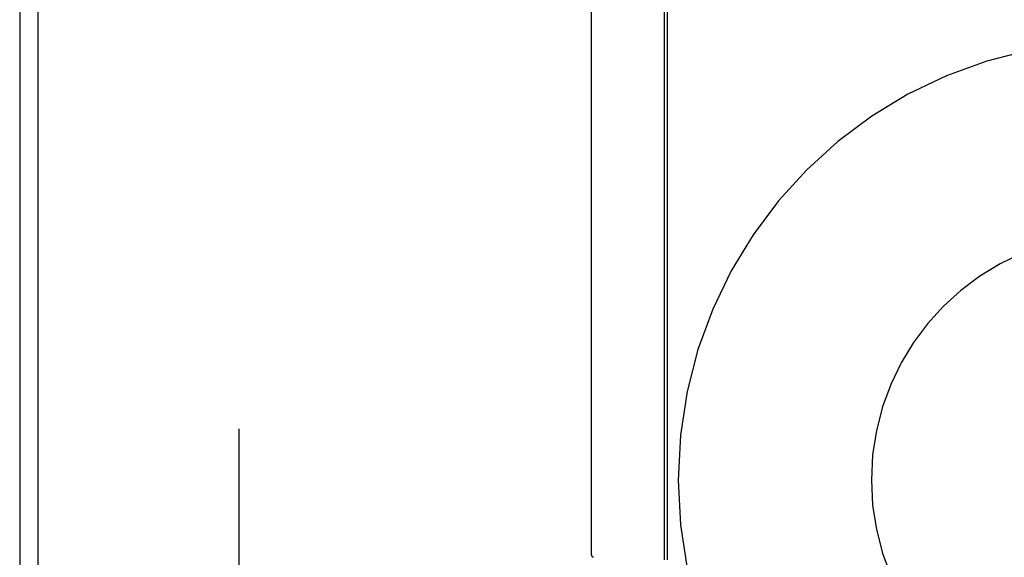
# Model space of a CAD drawing. Header units: inches. Extents: x 0 to 184, y 0 to 119.
# Tile 35 of 115: x 84.676 to 85.236, y 44.613 to 44.919. Entities that reach past the tile are written whole.
import ezdxf

# ---------------------------------------------------------------- set-up
doc = ezdxf.new("R2010")
doc.units = ezdxf.units.IN
doc.header["$LTSCALE"] = 10.121375
doc.header["$MEASUREMENT"] = 0
doc.linetypes.add('HIDDEN', pattern=[0.2, 0.1, -0.1])
doc.layers.add('DEFAULT_2', color=8, linetype='HIDDEN')
doc.layers.add('DOOR_ASSEMBLY', color=7, linetype='CONTINUOUS')

msp = doc.modelspace()

# ---------------------------------------------------------------- linework, layer by layer
at = {"layer": 'DEFAULT_2', "color": 8, "linetype": 'HIDDEN'}
for p, q in [((84.67579, 47.29861), (84.67579, 42.29861)), ((84.80079, 43.67361), (84.80079, 45.92361)), ((85.04306, 44.61111), (85.04306, 44.98611)), ((85.04462, 44.61111), (85.04462, 44.98611)), ((85.00136, 44.61401), (85.00136, 44.98321))]:
    msp.add_line(p, q, dxfattribs=at)
msp.add_lwpolyline([(85.00136, 44.61401), (85.00138, 44.61381), (85.00143, 44.61364), (85.0015, 44.61349), (85.00158, 44.61335), (85.00167, 44.61323), (85.00177, 44.61311), (85.00187, 44.613), (85.00198, 44.6129), (85.00209, 44.61281), (85.0022, 44.61272), (85.00232, 44.61264), (85.00243, 44.61256)], dxfattribs=at)
for radius in [0.25, 0.14]:
    msp.add_arc((85.30079, 44.65661), radius, 90, 270, dxfattribs=at)
at = {"layer": 'DOOR_ASSEMBLY', "color": 3, "linetype": 'Continuous'}
msp.add_line((84.68604, 75.94461), (84.68604, 13.65261), dxfattribs=at)

doc.saveas('drawing.dxf')
